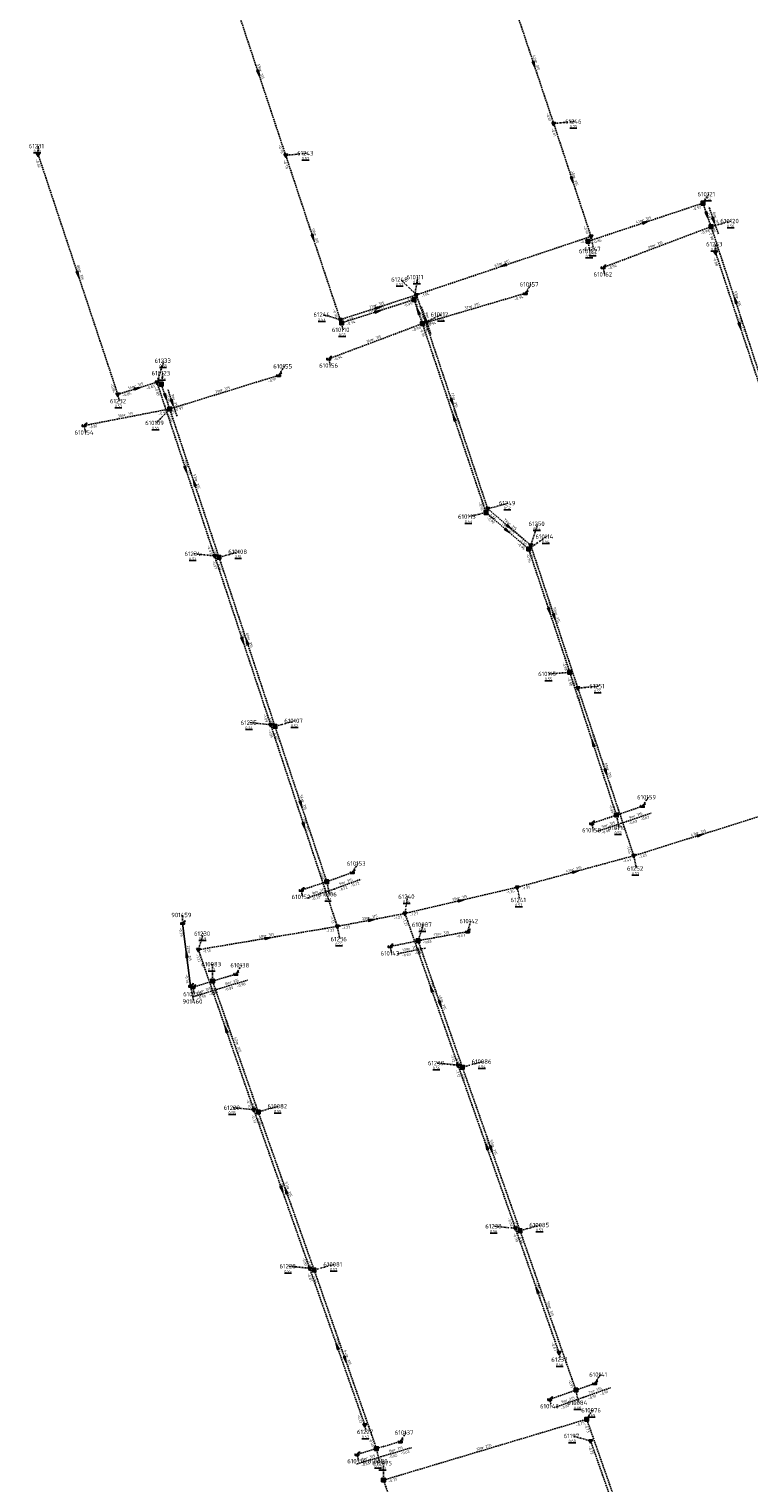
# Model space of a CAD drawing. Extents: x 188323 to 208361, y 565368 to 574910.
# Tile 23 of 256: x 198492 to 198737, y 567084 to 567579. Entities that reach past the tile are written whole.
import ezdxf

# ---------------------------------------------------------------- set-up
doc = ezdxf.new("R2010")
doc.units = 0
doc.linetypes.add('DASHDOT', pattern=[1, 0.5, -0.25, 0, -0.25])
doc.linetypes.add('DASHED', pattern=[0.75, 0.5, -0.25])
doc.layers.get('0').update_dxf_attribs({"linetype": 'CONTINUOUS'})
for name, color, linetype in [('RIO-AFM', 7, 'CONTINUOUS'), ('RIO-BOK', 7, 'CONTINUOUS'), ('RIO-DET', 7, 'CONTINUOUS'), ('RIO-KNP', 7, 'CONTINUOUS'), ('RIO-KNR', 7, 'CONTINUOUS'), ('RIO-LAG', 7, 'CONTINUOUS'), ('RIO-LAG_1B', 7, 'DASHED'), ('RIO-LAG_2B', 7, 'DASHED'), ('RIO-LEN', 7, 'CONTINUOUS'), ('RIO-MVD', 1, 'CONTINUOUS'), ('RIO-VRB', 6, 'DASHDOT'), ('RIO-VRH', 7, 'CONTINUOUS')]:
    doc.layers.add(name, color=color, linetype=linetype)
doc.styles.add('RIO-TXT', font='isocp.shx')

# ---------------------------------------------------------------- blocks, each defined once
blk = doc.blocks.new('L_VHR')
blk.add_lwpolyline([(-0.5, 0), (0.5, 0), (-0.5, 0.15), (-0.5, -0.15), (0.5, 0)])
blk = doc.blocks.new('K_IPR')
blk.add_lwpolyline([(-0.5, -0.5), (0.5, -0.5), (0.5, 0.5), (-0.5, 0.5)], close=True)
blk.add_solid([(-0.5, 0.5), (0.5, 0.5), (-0.5, -0.5), (0.5, -0.5)])
at = {"style": 'RIO-TXT', "flags": 1}
blk.add_attdef('KNOOPNAAM', (2, 2), '', height=1, dxfattribs=at)
blk = doc.blocks.new('K_UTB')
blk.add_lwpolyline([(0.5, 0.15), (0.5, -0.3), (-0.5, -0.3), (-0.5, 0.15), (-0.45, 0.15), (-0.45, -0.25), (0, -0.25), (0.45, -0.25), (0.45, 0.15)], close=True)
blk.add_lwpolyline([(0.85, 0.6), (0.55, 0.65), (0.614828, 0.459583), (0.850842, 0.598937)])
blk.add_arc((0.85, -0.25), 0.85, 90, 180)
at = {"style": 'RIO-TXT', "flags": 1}
blk.add_attdef('KNOOPNAAM', (2, 2), '', height=1, dxfattribs=at)
blk = doc.blocks.new('K_IPD')
blk.add_lwpolyline([(-0.496027, 0.307994), (0.503973, 0.307994), (0.003973, -0.558031)], close=True)
blk.add_solid([(-0.496027, 0.307994), (0.503973, 0.307994), (0.003973, -0.558031)])
at = {"style": 'RIO-TXT', "flags": 1}
blk.add_attdef('KNOOPNAAM', (2, 2), '', height=1, dxfattribs=at)
blk = doc.blocks.new('946_06______610080____610136_')
at = {"layer": 'RIO-LAG_1B'}
blk.add_line((0, 0), (-9.42, -2.78), dxfattribs=at)
at = {"layer": 'RIO-AFM', "style": 'RIO-TXT'}
blk.add_text('r 315', height=0.9, rotation=376.4205, dxfattribs=at).set_placement((-5.888, -1.2152))
at = {"layer": 'RIO-BOK', "style": 'RIO-TXT'}
for p in [(-7.6809, -3.726), (-3.537, -2.5018)]:
    blk.add_text('-0.63', height=0.9, rotation=376.4205, dxfattribs=at).set_placement(p)
at = {"layer": 'RIO-LEN', "style": 'RIO-TXT'}
blk.add_text('7m', height=0.9, rotation=376.4205, dxfattribs=at).set_placement((-7.4417, -1.6742))
blk = doc.blocks.new('947_06______610080____610137_')
at = {"layer": 'RIO-LAG_1B'}
blk.add_line((0, 0), (9.414, 2.796), dxfattribs=at)
at = {"layer": 'RIO-AFM', "style": 'RIO-TXT'}
blk.add_text('r 315', height=0.9, rotation=16.5413, dxfattribs=at).set_placement((3.5292, 1.5699))
at = {"layer": 'RIO-BOK', "style": 'RIO-TXT'}
for p in [(1.7405, -0.9435), (5.8816, 0.2866)]:
    blk.add_text('-0.63', height=0.9, rotation=16.5413, dxfattribs=at).set_placement(p)
at = {"layer": 'RIO-LEN', "style": 'RIO-TXT'}
blk.add_text('8m', height=0.9, rotation=16.5413, dxfattribs=at).set_placement((1.9762, 1.1086))
blk = doc.blocks.new('948_06______610083____610138_')
at = {"layer": 'RIO-LAG_1B'}
blk.add_line((0, 0), (9.409, 2.812), dxfattribs=at)
at = {"layer": 'RIO-AFM', "style": 'RIO-TXT'}
blk.add_text('r 315', height=0.9, rotation=16.6379, dxfattribs=at).set_placement((3.5265, 1.5758))
at = {"layer": 'RIO-BOK', "style": 'RIO-TXT'}
for p in [(1.7421, -0.9405), (5.8812, 0.2965)]:
    blk.add_text('-0.90', height=0.9, rotation=16.6379, dxfattribs=at).set_placement(p)
at = {"layer": 'RIO-LEN', "style": 'RIO-TXT'}
blk.add_text('8m', height=0.9, rotation=16.6379, dxfattribs=at).set_placement((1.9744, 1.1119))
blk = doc.blocks.new('949_06______610083____610139_')
at = {"layer": 'RIO-LAG_1B'}
blk.add_line((0, 0), (-9.38, -2.911), dxfattribs=at)
at = {"layer": 'RIO-AFM', "style": 'RIO-TXT'}
blk.add_text('r 315', height=0.9, rotation=377.2209, dxfattribs=at).set_placement((-5.8702, -1.297))
at = {"layer": 'RIO-BOK', "style": 'RIO-TXT'}
for p in [(-7.6279, -3.8327), (-3.5014, -2.5507)]:
    blk.add_text('-0.90', height=0.9, rotation=377.2209, dxfattribs=at).set_placement(p)
at = {"layer": 'RIO-LEN', "style": 'RIO-TXT'}
blk.add_text('7m', height=0.9, rotation=377.2209, dxfattribs=at).set_placement((-7.4173, -1.7777))
blk = doc.blocks.new('950_06______610084____610140_')
at = {"layer": 'RIO-LAG_1B'}
blk.add_line((0, 0), (-9.263, -3.264), dxfattribs=at)
at = {"layer": 'RIO-AFM', "style": 'RIO-TXT'}
blk.add_text('r 315', height=0.9, rotation=379.391, dxfattribs=at).set_placement((-5.8169, -1.5183))
at = {"layer": 'RIO-BOK', "style": 'RIO-TXT'}
for p in [(-7.4772, -4.1186), (-3.4023, -2.6813)]:
    blk.add_text('-0.91', height=0.9, rotation=379.391, dxfattribs=at).set_placement(p)
at = {"layer": 'RIO-LEN', "style": 'RIO-TXT'}
blk.add_text('9m', height=0.9, rotation=379.391, dxfattribs=at).set_placement((-7.3446, -2.0571))
blk = doc.blocks.new('951_06______610084____610141_')
at = {"layer": 'RIO-LAG_1B'}
blk.add_line((0, 0), (9.257, 3.279), dxfattribs=at)
at = {"layer": 'RIO-AFM', "style": 'RIO-TXT'}
blk.add_text('r 315', height=0.9, rotation=19.5038, dxfattribs=at).set_placement((3.4433, 1.7502))
at = {"layer": 'RIO-BOK', "style": 'RIO-TXT'}
for p in [(1.7869, -0.8523), (5.859, 0.5902)]:
    blk.add_text('-0.91', height=0.9, rotation=19.5038, dxfattribs=at).set_placement(p)
at = {"layer": 'RIO-LEN', "style": 'RIO-TXT'}
blk.add_text('7m', height=0.9, rotation=19.5038, dxfattribs=at).set_placement((1.9163, 1.2093))
blk = doc.blocks.new('952_06______610087____610143_')
at = {"layer": 'RIO-LAG_1B'}
blk.add_line((0, 0), (-9.618, -1.992), dxfattribs=at)
at = {"layer": 'RIO-AFM', "style": 'RIO-TXT'}
blk.add_text('r 315', height=0.9, rotation=371.6783, dxfattribs=at).set_placement((-5.7039, -0.6697))
at = {"layer": 'RIO-BOK', "style": 'RIO-TXT'}
for p in [(-7.9631, -3.0786), (-3.7311, -2.201)]:
    blk.add_text('-0.63', height=0.9, rotation=371.6783, dxfattribs=at).set_placement(p)
at = {"layer": 'RIO-LEN', "style": 'RIO-TXT'}
blk.add_text('10m', height=0.9, rotation=371.6783, dxfattribs=at).set_placement((-7.8189, -1.1083))
blk = doc.blocks.new('963_06______610106____610152_')
at = {"layer": 'RIO-LAG_1B'}
blk.add_line((0, 0), (-9.318, -3.106), dxfattribs=at)
at = {"layer": 'RIO-AFM', "style": 'RIO-TXT'}
blk.add_text('r 315', height=0.9, rotation=378.4133, dxfattribs=at).set_placement((-5.8421, -1.4192))
at = {"layer": 'RIO-BOK', "style": 'RIO-TXT'}
for p in [(-7.5471, -3.991), (-3.4473, -2.6231)]:
    blk.add_text('-0.72', height=0.9, rotation=378.4133, dxfattribs=at).set_placement(p)
at = {"layer": 'RIO-LEN', "style": 'RIO-TXT'}
blk.add_text('9m', height=0.9, rotation=378.4133, dxfattribs=at).set_placement((-7.3788, -1.9319))
blk = doc.blocks.new('964_06______610106____610153_')
at = {"layer": 'RIO-LAG_1B'}
blk.add_line((0, 0), (9.24, 3.325), dxfattribs=at)
at = {"layer": 'RIO-AFM', "style": 'RIO-TXT'}
blk.add_text('r 315', height=0.9, rotation=19.7899, dxfattribs=at).set_placement((3.4345, 1.7673))
at = {"layer": 'RIO-BOK', "style": 'RIO-TXT'}
for p in [(1.7911, -0.8433), (5.856, 0.6194)]:
    blk.add_text('-0.72', height=0.9, rotation=19.7899, dxfattribs=at).set_placement(p)
at = {"layer": 'RIO-LEN', "style": 'RIO-TXT'}
blk.add_text('9m', height=0.9, rotation=19.7899, dxfattribs=at).set_placement((1.9102, 1.2188))
blk = doc.blocks.new('965_06______610109____610123_')
at = {"layer": 'RIO-LAG_1B'}
blk.add_line((0, 0), (-3.165, 9.297), dxfattribs=at)
at = {"layer": 'RIO-VRH', "xscale": 2, "yscale": 2, "zscale": 2, "rotation": 288.7864}
blk.add_blockref('L_VHR', (-1.5825, 4.6485), dxfattribs=at)
at = {"layer": 'RIO-AFM', "style": 'RIO-TXT'}
blk.add_text('r 315', height=0.9, rotation=288.7864, dxfattribs=at).set_placement((-1.4564, 5.8329))
at = {"layer": 'RIO-BOK', "style": 'RIO-TXT'}
for s, p in [('-0.96', (-4.0387, 7.5205)), ('-1.07', (-2.6454, 3.4313))]:
    blk.add_text(s, height=0.9, rotation=288.7864, dxfattribs=at).set_placement(p)
at = {"layer": 'RIO-LEN', "style": 'RIO-TXT'}
blk.add_text('9m', height=0.9, rotation=288.7864, dxfattribs=at).set_placement((-1.9789, 7.3663))
blk = doc.blocks.new('966_06______610111____610112_')
at = {"layer": 'RIO-LAG_1B'}
blk.add_line((0, 0), (3.2, -9.286), dxfattribs=at)
at = {"layer": 'RIO-VRH', "xscale": 2, "yscale": 2, "zscale": 2, "rotation": 468.9874}
blk.add_blockref('L_VHR', (1.6, -4.643), dxfattribs=at)
at = {"layer": 'RIO-AFM', "style": 'RIO-TXT'}
blk.add_text('r 315', height=0.9, rotation=288.9874, dxfattribs=at).set_placement((1.7209, -3.4586))
at = {"layer": 'RIO-BOK', "style": 'RIO-TXT'}
for s, p in [('-0.95', (-0.8675, -1.7796)), ('-0.94', (0.5405, -5.8647))]:
    blk.add_text(s, height=0.9, rotation=288.9874, dxfattribs=at).set_placement(p)
at = {"layer": 'RIO-LEN', "style": 'RIO-TXT'}
blk.add_text('9m', height=0.9, rotation=288.9874, dxfattribs=at).set_placement((1.193, -1.927))
blk = doc.blocks.new('967_06______610116____610158_')
at = {"layer": 'RIO-LAG_1B'}
blk.add_line((0, 0), (-9.315, -3.112), dxfattribs=at)
at = {"layer": 'RIO-AFM', "style": 'RIO-TXT'}
blk.add_text('r 315', height=0.9, rotation=378.4535, dxfattribs=at).set_placement((-5.8408, -1.4229))
at = {"layer": 'RIO-BOK', "style": 'RIO-TXT'}
for p in [(-7.5435, -3.9958), (-3.4456, -2.6253)]:
    blk.add_text('-0.96', height=0.9, rotation=378.4535, dxfattribs=at).set_placement(p)
at = {"layer": 'RIO-LEN', "style": 'RIO-TXT'}
blk.add_text('9m', height=0.9, rotation=378.4535, dxfattribs=at).set_placement((-7.3771, -1.9367))
blk = doc.blocks.new('968_06______610116____610159_')
at = {"layer": 'RIO-LAG_1B'}
blk.add_line((0, 0), (9.29, 3.184), dxfattribs=at)
at = {"layer": 'RIO-AFM', "style": 'RIO-TXT'}
blk.add_text('r 315', height=0.9, rotation=18.9161, dxfattribs=at).set_placement((3.4611, 1.7148))
at = {"layer": 'RIO-BOK', "style": 'RIO-TXT'}
for p in [(1.7781, -0.8705), (5.8647, 0.5301)]:
    blk.add_text('-0.63', height=0.9, rotation=18.9161, dxfattribs=at).set_placement(p)
at = {"layer": 'RIO-LEN', "style": 'RIO-TXT'}
blk.add_text('9m', height=0.9, rotation=18.9161, dxfattribs=at).set_placement((1.9286, 1.1895))
blk = doc.blocks.new('969_06______610120____610121_')
at = {"layer": 'RIO-LAG_1B'}
blk.add_line((0, 0), (-3.241, 9.271), dxfattribs=at)
at = {"layer": 'RIO-VRH', "xscale": 2, "yscale": 2, "zscale": 2, "rotation": 289.2526}
blk.add_blockref('L_VHR', (-1.6205, 4.6355), dxfattribs=at)
at = {"layer": 'RIO-AFM', "style": 'RIO-TXT'}
blk.add_text('r 315', height=0.9, rotation=289.2526, dxfattribs=at).set_placement((-1.5041, 5.8204))
at = {"layer": 'RIO-BOK', "style": 'RIO-TXT'}
for s, p in [('-0.92', (-4.1002, 7.4874)), ('-0.98', (-2.6734, 3.4088))]:
    blk.add_text(s, height=0.9, rotation=289.2526, dxfattribs=at).set_placement(p)
at = {"layer": 'RIO-LEN', "style": 'RIO-TXT'}
blk.add_text('8m', height=0.9, rotation=289.2526, dxfattribs=at).set_placement((-2.0391, 7.3495))

msp = doc.modelspace()

# ---------------------------------------------------------------- linework, layer by layer
at = {"layer": 'RIO-LAG'}
msp.add_line((198543.984, 567274.88), (198546.752, 567253.504), dxfattribs=at)
at = {"layer": 'RIO-LAG_1B'}
for p, q in [((198682.128, 567507.072), (198721.28, 567520.064)), ((198724.08, 567512.064), (198721.28, 567520.064)), ((198687.296, 567498.176), (198724.08, 567512.064)), ((198740.544, 567461.888), (198724.08, 567512.064)), ((198598.176, 567479.296), (198622.896, 567487.232)), ((198622.896, 567487.232), (198625.712, 567479.04)), ((198660.736, 567489.344), (198625.712, 567479.04)), ((198593.824, 567467.072), (198625.712, 567479.04)), ((198625.712, 567479.04), (198647.376, 567414.72)), ((198539.616, 567449.984), (198536.736, 567458.432)), ((198539.616, 567449.984), (198576.736, 567461.44)), ((198539.616, 567449.984), (198510.48, 567444.352)), ((198556.416, 567399.488), (198539.616, 567449.984)), ((198647.376, 567414.72), (198661.904, 567402.304)), ((198575.504, 567341.888), (198556.416, 567399.488)), ((198661.904, 567402.304), (198675.936, 567360.32)), ((198675.936, 567360.32), (198691.824, 567311.68)), ((198593.136, 567289.024), (198575.504, 567341.888)), ((198691.824, 567311.68), (198700.704, 567314.752)), ((198691.824, 567311.68), (198683.408, 567308.864)), ((198593.136, 567289.024), (198584.448, 567286.144)), ((198593.136, 567289.024), (198601.792, 567292.16)), ((198624.256, 567268.928), (198641.088, 567272)), ((198624.256, 567268.928), (198614.72, 567266.944)), ((198639.328, 567225.856), (198624.256, 567268.928)), ((198554.208, 567255.168), (198547.504, 567253.056)), ((198554.208, 567255.168), (198562.144, 567257.536)), ((198569.776, 567210.624), (198554.208, 567255.168)), ((198639.328, 567225.856), (198658.976, 567170.176)), ((198569.776, 567210.624), (198588.832, 567156.8)), ((198658.976, 567170.176), (198678.016, 567115.904)), ((198588.832, 567156.8), (198610.064, 567096)), ((198678.016, 567115.904), (198669.088, 567112.768)), ((198678.016, 567115.904), (198684.384, 567118.144)), ((198612.464, 567085.248), (198681.696, 567105.984)), ((198681.696, 567105.984), (198706.624, 567035.008)), ((198610.064, 567096), (198603.424, 567094.016)), ((198610.064, 567096), (198618.144, 567098.368)), ((198635.712, 567019.904), (198612.464, 567085.248))]:
    msp.add_line(p, q, dxfattribs=at)
at = {"layer": 'RIO-LAG_2B'}
for p, q in [((198560.592, 567592.256), (198579.136, 567536.384)), ((198657.024, 567587.392), (198670.432, 567547.2)), ((198670.432, 567547.2), (198683.168, 567508.736)), ((198494.784, 567536.704), (198521.936, 567454.976)), ((198579.136, 567536.384), (198597.744, 567480.384)), ((198683.168, 567508.736), (198623.696, 567488.832)), ((198725.568, 567503.36), (198742.176, 567453.248)), ((198597.744, 567480.384), (198623.696, 567488.832)), ((198623.696, 567488.832), (198647.968, 567416)), ((198521.936, 567454.976), (198535.264, 567459.072)), ((198535.264, 567459.072), (198554.912, 567400)), ((198647.968, 567416), (198662.624, 567403.584)), ((198662.624, 567403.584), (198678.688, 567354.944)), ((198554.912, 567400), (198574.016, 567342.464)), ((198678.688, 567354.944), (198697.728, 567297.856)), ((198574.016, 567342.464), (198596.736, 567273.792)), ((198697.728, 567297.856), (198742.992, 567312)), ((198658.016, 567287.104), (198697.728, 567297.856)), ((198619.776, 567278.208), (198658.016, 567287.104)), ((198596.736, 567273.792), (198619.776, 567278.208)), ((198637.84, 567226.56), (198619.776, 567278.208)), ((198549.376, 567265.856), (198596.736, 567273.792)), ((198568.272, 567211.392), (198549.376, 567265.856)), ((198657.392, 567171.008), (198637.84, 567226.56)), ((198587.296, 567157.376), (198568.272, 567211.392)), ((198672.272, 567128.64), (198657.392, 567171.008)), ((198606.096, 567104), (198587.296, 567157.376)), ((198683.04, 567098.56), (198705.824, 567033.6))]:
    msp.add_line(p, q, dxfattribs=at)
at = {"layer": 'RIO-VRB'}
for p, q in [((198670.43, 567547.18), (198677.505, 567547.88)), ((198494.78, 567536.72), (198494.7797, 567539.495)), ((198579.13, 567536.36), (198586.205, 567537.06)), ((198721.28, 567520.08), (198723.2564, 567523.1358)), ((198724.08, 567512.06), (198731.0475, 567513.9887)), ((198682.13, 567507.06), (198682.8371, 567503.7468)), ((198683.17, 567508.75), (198684.0506, 567504.452)), ((198725.56, 567503.33), (198725.5597, 567506.105)), ((198687.3, 567498.16), (198687.8335, 567495.8316)), ((198623.69, 567488.83), (198618.2691, 567494.0764)), ((198622.9, 567487.23), (198624.1276, 567494.8977)), ((198660.73, 567489.37), (198662.7064, 567492.4258)), ((198597.75, 567480.39), (198591.767, 567482.1431)), ((198625.71, 567479.06), (198632.3582, 567482.18)), ((198598.18, 567479.28), (198598.7135, 567476.9516)), ((198535.26, 567459.07), (198537.679, 567466.4186)), ((198536.74, 567458.44), (198537.2735, 567462.1684)), ((198576.74, 567461.46), (198578.7164, 567464.5158)), ((198593.83, 567467.1), (198594.3635, 567464.7716)), ((198521.94, 567455), (198522.4735, 567452.6716)), ((198539.62, 567449.97), (198535.0745, 567445.2484)), ((198510.48, 567444.34), (198511.0135, 567442.0116)), ((198647.97, 567416), (198654.9375, 567417.9287)), ((198647.38, 567414.73), (198641.6721, 567413.3502)), ((198662.62, 567403.56), (198665.039, 567410.9086)), ((198661.91, 567402.31), (198668.0369, 567406.5478)), ((198554.91, 567399.97), (198547.835, 567400.6678)), ((198556.42, 567399.46), (198563.3875, 567401.3887)), ((198675.94, 567360.29), (198668.9729, 567359.7591)), ((198678.69, 567354.92), (198685.765, 567355.62)), ((198575.51, 567341.89), (198582.4775, 567343.8187)), ((198574.01, 567342.48), (198566.935, 567343.1778)), ((198700.7, 567314.73), (198702.6764, 567317.7858)), ((198683.41, 567308.88), (198683.9435, 567306.5516)), ((198691.83, 567311.69), (198692.7106, 567307.392)), ((198601.8, 567292.17), (198603.7764, 567295.2258)), ((198697.73, 567297.83), (198698.6106, 567293.532)), ((198593.13, 567289.05), (198594.0106, 567284.752)), ((198584.45, 567286.16), (198584.9835, 567283.8316)), ((198658.02, 567287.09), (198658.9006, 567282.792)), ((198619.78, 567278.24), (198620.6606, 567283.938)), ((198543.99, 567274.91), (198543.9897, 567277.685)), ((198624.25, 567268.93), (198625.9852, 567274.3992)), ((198641.09, 567272.03), (198642.1414, 567275.6197)), ((198549.37, 567265.86), (198551.1052, 567271.3292)), ((198596.73, 567273.77), (198597.6106, 567269.472)), ((198614.72, 567266.96), (198615.2535, 567264.6316)), ((198554.21, 567255.15), (198554.2092, 567260.925)), ((198562.14, 567257.52), (198564.1164, 567260.5758)), ((198546.75, 567253.51), (198547.8041, 567248.2271)), ((198547.5, 567253.07), (198548.0335, 567250.7416)), ((198637.84, 567226.56), (198630.765, 567227.2578)), ((198639.33, 567225.84), (198646.2975, 567227.7687)), ((198568.27, 567211.37), (198561.195, 567212.0678)), ((198569.78, 567210.63), (198576.7475, 567212.5587)), ((198657.39, 567171), (198650.315, 567171.6978)), ((198658.98, 567170.19), (198665.9475, 567172.1187)), ((198587.3, 567157.4), (198580.225, 567158.0978)), ((198588.83, 567156.8), (198595.7975, 567158.7287)), ((198672.27, 567128.63), (198672.8035, 567126.3016)), ((198684.39, 567118.14), (198686.3664, 567121.1958)), ((198678.01, 567115.88), (198678.8906, 567111.582)), ((198669.09, 567112.74), (198669.6235, 567110.4116)), ((198681.69, 567105.98), (198683.6664, 567109.0358)), ((198606.09, 567104), (198606.6235, 567101.6716)), ((198618.15, 567098.4), (198620.1264, 567101.4558)), ((198610.07, 567096), (198610.9506, 567091.702)), ((198683.04, 567098.53), (198677.057, 567100.2831)), ((198603.42, 567094.04), (198603.9535, 567091.7116)), ((198612.46, 567085.25), (198612.4592, 567091.025))]:
    msp.add_line(p, q, dxfattribs=at)

# ---------------------------------------------------------------- block references
at = {"layer": 'RIO-DET'}
for name, p in [('969_06______610120____610121_', (198726.576, 567509.568)), ('966_06______610111____610112_', (198625.408, 567484.736)), ('965_06______610109____610123_', (198542.112, 567447.488)), ('967_06______610116____610158_', (198694.336, 567309.184)), ('968_06______610116____610159_', (198694.336, 567309.184)), ('964_06______610106____610153_', (198595.632, 567286.528)), ('963_06______610106____610152_', (198595.632, 567286.528)), ('952_06______610087____610143_', (198626.752, 567266.432)), ('948_06______610083____610138_', (198556.704, 567252.672)), ('949_06______610083____610139_', (198556.704, 567252.672)), ('951_06______610084____610141_', (198680.512, 567113.408)), ('950_06______610084____610140_', (198680.512, 567113.408)), ('947_06______610080____610137_', (198612.576, 567093.504)), ('946_06______610080____610136_', (198612.576, 567093.504))]:
    msp.add_blockref(name, p, dxfattribs=at)
at = {"layer": 'RIO-KNP', "xscale": 1.25, "yscale": 1.25, "zscale": 1.25}
for name, p in [('K_IPD', (198670.432, 567547.2)), ('K_IPD', (198494.784, 567536.704)), ('K_IPD', (198579.136, 567536.384)), ('K_IPR', (198721.28, 567520.064)), ('K_IPR', (198724.08, 567512.064)), ('K_IPR', (198682.128, 567507.072)), ('K_IPD', (198683.168, 567508.736)), ('K_IPD', (198725.568, 567503.36)), ('K_UTB', (198687.296, 567498.176)), ('K_IPR', (198622.896, 567487.232)), ('K_IPD', (198623.696, 567488.832)), ('K_UTB', (198660.736, 567489.344)), ('K_IPD', (198597.744, 567480.384)), ('K_IPR', (198598.176, 567479.296)), ('K_IPR', (198625.712, 567479.04)), ('K_UTB', (198593.824, 567467.072)), ('K_UTB', (198576.736, 567461.44)), ('K_IPD', (198535.264, 567459.072)), ('K_IPR', (198536.736, 567458.432)), ('K_IPD', (198521.936, 567454.976)), ('K_IPR', (198539.616, 567449.984)), ('K_UTB', (198510.48, 567444.352)), ('K_IPR', (198647.376, 567414.72)), ('K_IPD', (198647.968, 567416)), ('K_IPR', (198661.904, 567402.304)), ('K_IPD', (198662.624, 567403.584)), ('K_IPD', (198554.912, 567400)), ('K_IPR', (198556.416, 567399.488)), ('K_IPR', (198675.936, 567360.32)), ('K_IPD', (198678.688, 567354.944)), ('K_IPD', (198574.016, 567342.464)), ('K_IPR', (198575.504, 567341.888)), ('K_UTB', (198700.704, 567314.752)), ('K_UTB', (198683.408, 567308.864)), ('K_IPR', (198691.824, 567311.68)), ('K_IPD', (198697.728, 567297.856)), ('K_IPR', (198593.136, 567289.024)), ('K_UTB', (198601.792, 567292.16)), ('K_UTB', (198584.448, 567286.144)), ('K_IPD', (198658.016, 567287.104)), ('K_UTB', (198543.984, 567274.88)), ('K_IPD', (198596.736, 567273.792)), ('K_IPD', (198619.776, 567278.208)), ('K_IPR', (198624.256, 567268.928)), ('K_UTB', (198641.088, 567272)), ('K_IPD', (198549.376, 567265.856)), ('K_UTB', (198614.72, 567266.944)), ('K_UTB', (198546.752, 567253.504)), ('K_IPR', (198554.208, 567255.168)), ('K_UTB', (198562.144, 567257.536)), ('K_UTB', (198547.504, 567253.056)), ('K_IPD', (198637.84, 567226.56)), ('K_IPR', (198639.328, 567225.856)), ('K_IPD', (198568.272, 567211.392)), ('K_IPR', (198569.776, 567210.624)), ('K_IPD', (198657.392, 567171.008)), ('K_IPR', (198658.976, 567170.176)), ('K_IPD', (198587.296, 567157.376)), ('K_IPR', (198588.832, 567156.8)), ('K_IPD', (198672.272, 567128.64)), ('K_IPR', (198678.016, 567115.904)), ('K_UTB', (198684.384, 567118.144)), ('K_UTB', (198669.088, 567112.768)), ('K_IPR', (198681.696, 567105.984)), ('K_IPD', (198606.096, 567104)), ('K_IPR', (198610.064, 567096)), ('K_UTB', (198618.144, 567098.368)), ('K_IPD', (198683.04, 567098.56)), ('K_UTB', (198603.424, 567094.016)), ('K_IPR', (198612.464, 567085.248))]:
    msp.add_blockref(name, p, dxfattribs=at)
at = {"layer": 'RIO-VRH', "xscale": 2, "yscale": 2, "zscale": 2}
for p, rotation in [((198663.73, 567567.285), 288.4379), ((198569.86, 567564.315), 288.353), ((198676.8, 567527.965), 288.3482), ((198722.68, 567516.07), 289.2526), ((198701.705, 567513.57), 18.3936), ((198588.44, 567508.375), 288.4084), ((198508.36, 567495.86), 288.3917), ((198653.43, 567498.79), 198.514), ((198732.31, 567486.975), 108.1711), ((198610.54, 567483.255), 17.8261), ((198610.72, 567484.61), 18.0213), ((198624.305, 567483.145), 468.9874), ((198733.87, 567478.275), 288.3564), ((198528.6, 567457.035), 16.9891), ((198538.18, 567454.205), 288.7864), ((198635.83, 567452.415), 288.4445), ((198636.545, 567446.895), 468.6237), ((198545.085, 567429.52), 288.3985), ((198548.02, 567424.715), 108.4047), ((198654.645, 567408.52), 319.4808), ((198655.295, 567409.78), 319.6679), ((198668.925, 567381.3), 288.4708), ((198670.655, 567379.24), 288.2901), ((198564.46, 567371.225), 288.3853), ((198565.965, 567370.675), 108.3526), ((198683.885, 567335.99), 468.1127), ((198688.21, 567326.375), 288.4512), ((198584.32, 567315.47), 288.4487), ((198585.37, 567308.125), 288.3045), ((198720.36, 567304.9), 17.3479), ((198677.875, 567292.46), 15.1327), ((198638.9, 567282.665), 13.0294), ((198608.255, 567276.005), 10.9738), ((198573.05, 567269.815), 9.481), ((198545.37, 567264.21), 457.3573), ((198628.81, 567252.4), 109.2695), ((198631.79, 567247.385), 289.2954), ((198558.82, 567238.615), 109.1364), ((198647.615, 567198.78), 109.3927), ((198649.155, 567198.015), 289.4552), ((198577.785, 567184.385), 289.4299), ((198579.305, 567183.715), 469.4956), ((198664.83, 567149.815), 109.358), ((198596.695, 567130.7), 109.3927), ((198599.45, 567126.4), 289.2636)]:
    msp.add_blockref('L_VHR', p, dxfattribs=dict(at, rotation=rotation))

# ---------------------------------------------------------------- texts
at = {"layer": 'RIO-AFM', "style": 'RIO-TXT'}
for s, rotation, p in [('r 315', 288.4379, (198663.9604, 567568.2158)), ('r 315', 288.353, (198570.0967, 567565.2475)), ('r 315', 288.3482, (198677.0312, 567528.8956)), ('r 315', 18.3936, (198700.7786, 567513.7888)), ('r 315', 288.4084, (198588.6758, 567509.3079)), ('r 315', 20.7006, (198704.7552, 567505.2912)), ('r 315', 288.3917, (198508.6043, 567496.7951)), ('r 315', 378.514, (198652.4968, 567499.0252)), ('r 315', 288.1711, (198732.5479, 567487.9059)), ('r 315', 17.8261, (198609.6155, 567483.4829)), ('r 315', 18.0213, (198609.7949, 567484.8348)), ('r 315', 376.403, (198642.2984, 567484.4764)), ('r 315', 288.3564, (198734.1049, 567479.2067)), ('r 315', 20.5618, (198608.8358, 567473.2635)), ('r 315', 16.9891, (198527.6789, 567457.2764)), ('r 315', 17.1975, (198557.2582, 567455.9531)), ('r 315', 288.4445, (198636.0706, 567453.3496)), ('r 315', 370.934, (198524.1575, 567447.5009)), ('r 315', 288.6237, (198636.78, 567447.8295)), ('r 315', 288.3985, (198545.3221, 567430.4527)), ('r 315', 288.4047, (198548.2541, 567425.6471)), ('r 315', 319.4808, (198654.3573, 567409.431)), ('r 315', 319.6679, (198655.0046, 567410.6899)), ('r 315', 288.4708, (198669.1554, 567382.2313)), ('r 315', 288.2901, (198670.8904, 567380.1716)), ('r 315', 288.3853, (198564.6966, 567372.1578)), ('r 315', 288.3526, (198566.2022, 567371.6076)), ('r 315', 288.1127, (198684.1233, 567336.9207)), ('r 315', 288.4512, (198688.4455, 567327.3078)), ('r 315', 288.4487, (198584.5542, 567316.4024)), ('r 315', 288.3045, (198585.6115, 567309.0587)), ('r 315', 17.3479, (198719.4376, 567305.1357)), ('r 315', 15.1327, (198676.9623, 567292.7311)), ('r 315', 13.0294, (198637.9978, 567282.9694)), ('r 315', 10.9738, (198607.3645, 567276.3416)), ('r 315', 9.481, (198572.1688, 567270.1747)), ('r 315', 10.4295, (198631.7825, 567270.825)), ('r 315', 277.3573, (198545.7685, 567265.0785)), ('r 315', 289.2695, (198629.0305, 567253.3357)), ('r 315', 289.2954, (198632.0074, 567248.3198)), ('r 315', 289.1364, (198559.0435, 567239.5505)), ('r 315', 289.2834, (198562.2131, 567233.8247)), ('r 315', 289.3927, (198647.8348, 567199.7164)), ('r 315', 289.4552, (198649.3738, 567198.9517)), ('r 315', 289.4299, (198578.0036, 567185.3216)), ('r 315', 289.4956, (198579.5226, 567184.6517)), ('r 315', 289.358, (198665.0461, 567150.7501)), ('r 315', 289.3174, (198668.7156, 567143.9711)), ('r 315', 289.3927, (198596.9141, 567131.6362)), ('r 315', 289.2636, (198599.6736, 567127.3365)), ('r 250', 16.6679, (198646.1557, 567095.8617))]:
    msp.add_text(s, height=0.9, rotation=rotation, dxfattribs=at).set_placement(p)
at = {"layer": 'RIO-BOK', "style": 'RIO-TXT'}
for s, rotation, p in [('-0.81', 288.4379, (198667.8288, 567550.6341)), ('-0.81', 288.3482, (198669.5427, 567545.4102)), ('-0.78', 288.353, (198576.5436, 567539.8221)), ('-0.62', 288.3917, (198493.8941, 567534.9496)), ('-0.78', 288.4084, (198578.2446, 567534.5893)), ('-0.92', 18.3936, (198717.8309, 567517.4575)), ('-0.91', 288.3482, (198680.5729, 567512.2085)), ('-0.91', 378.514, (198679.7156, 567506.1559)), ('-0.86', 18.3936, (198683.9001, 567506.1733)), ('-0.98', 20.7006, (198720.7386, 567509.3006)), ('-0.98', 288.1711, (198723.1872, 567510.293)), ('-0.98', 20.7006, (198689.1043, 567497.3453)), ('-0.88', 288.3564, (198724.673, 567501.5601)), ('-1.04', 18.0213, (198620.2236, 567486.2299)), ('-1.04', 288.4445, (198622.8057, 567487.0587)), ('-1.04', 378.514, (198625.4625, 567487.9481)), ('-0.94', 376.403, (198657.187, 567486.8889)), ('-0.95', 288.4084, (198595.1603, 567483.8497)), ('-0.95', 17.8261, (198619.4244, 567484.6416)), ('-0.95', 18.0213, (198599.5143, 567479.4918)), ('-0.94', 17.8261, (198599.9412, 567478.3758)), ('-0.94', 20.5618, (198622.3622, 567476.3088)), ('-0.94', 288.6237, (198624.8312, 567477.286)), ('-0.94', 376.403, (198627.4488, 567478.1134)), ('-0.94', 20.5618, (198595.6323, 567466.2809)), ('-0.84', 288.3917, (198519.3678, 567458.4651)), ('-0.85', 16.9891, (198531.747, 567456.5327)), ('-0.85', 288.3985, (198534.3743, 567457.2994)), ('-0.97', 17.1975, (198573.2365, 567458.91)), ('-0.84', 16.9891, (198523.6878, 567454.0701)), ('-0.97', 370.934, (198535.8567, 567447.8335)), ('-0.97', 288.4047, (198538.7345, 567448.1994)), ('-0.97', 17.1975, (198541.3712, 567449.0465)), ('-0.97', 370.934, (198512.1206, 567443.232)), ('-0.92', 288.6237, (198644.7827, 567418.1816)), ('-1.19', 288.4445, (198645.3889, 567419.4613)), ('-0.92', 319.4808, (198647.5356, 567412.7564)), ('-1.19', 319.6679, (198648.1321, 567414.0269)), ('-0.97', 288.3985, (198552.3231, 567403.43)), ('-0.96', 288.4047, (198553.8271, 567402.9184)), ('-0.96', 319.4808, (198657.8898, 567403.9172)), ('-1.20', 319.6679, (198658.5951, 567405.1536)), ('-0.97', 288.3853, (198554.0239, 567398.1997)), ('-0.96', 288.4708, (198661.0265, 567400.5383)), ('-1.20', 288.2901, (198661.7309, 567401.7911)), ('-0.96', 288.3526, (198555.5328, 567397.6902)), ('-0.98', 288.4708, (198673.3379, 567363.7434)), ('-0.98', 288.1127, (198675.0454, 567358.5239)), ('-1.29', 288.2901, (198676.1028, 567358.3835)), ('-1.29', 288.4512, (198677.8059, 567353.1486)), ('-1.09', 288.3853, (198571.4227, 567345.9409)), ('-0.93', 288.3526, (198572.9248, 567345.3522)), ('-1.09', 288.3045, (198573.1214, 567340.7109)), ('-0.93', 288.4487, (198574.6258, 567340.1187)), ('-0.96', 288.1127, (198689.2535, 567315.1612)), ('-1.45', 288.4512, (198695.1386, 567301.2874)), ('-1.45', 15.1327, (198694.1368, 567295.4079)), ('-1.45', 17.3479, (198699.4836, 567296.9111)), ('-0.96', 288.4487, (198590.536, 567292.5066)), ('-1.35', 13.0294, (198654.3403, 567284.8014)), ('-1.35', 15.1327, (198659.7367, 567286.104)), ('-1.13', 288.3045, (198594.1546, 567277.237)), ('-1.23', 10.9738, (198598.3707, 567272.6621)), ('-1.27', 10.9738, (198616.0209, 567276.0849)), ('-1.27', 289.2695, (198618.9213, 567276.4562)), ('-1.27', 13.0294, (198621.4594, 567277.1917)), ('-0.79', 277.3573, (198542.7815, 567273.3419)), ('-1.23', 9.481, (198592.9164, 567271.7137)), ('-0.63', 10.4295, (198625.8801, 567267.8066)), ('-0.63', 10.4295, (198637.3101, 567269.9106)), ('-1.13', 289.1364, (198548.5071, 567264.0782)), ('-1.13', 9.481, (198550.9813, 567264.7097)), ('-0.88', 289.2954, (198623.3921, 567267.1458)), ('-0.76', 277.3573, (198544.8481, 567257.3982)), ('-0.90', 289.2834, (198553.3517, 567253.366)), ('-1.12', 289.2695, (198635.1961, 567229.9793)), ('-0.89', 289.2954, (198636.6792, 567229.256)), ('-1.12', 289.3927, (198636.9851, 567224.7743)), ('-0.89', 289.4552, (198638.4771, 567224.0534)), ('-0.72', 289.1364, (198565.6358, 567214.796)), ('-0.90', 289.2834, (198567.1309, 567214.0465)), ('-0.72', 289.4299, (198567.4163, 567209.5838)), ('-0.90', 289.4956, (198568.9283, 567208.8428)), ('-0.98', 289.3927, (198654.7414, 567174.414)), ('-0.91', 289.4552, (198656.3277, 567173.6012)), ('-0.98', 289.358, (198656.534, 567169.2149)), ('-0.91', 289.3174, (198658.1228, 567168.4055)), ('-0.87', 289.4299, (198584.648, 567160.8124)), ('-0.89', 289.4956, (198586.1741, 567160.209)), ('-0.87', 289.3927, (198586.4451, 567155.6143)), ('-0.89', 289.2636, (198587.9711, 567155.0163)), ('-0.87', 289.358, (198669.6149, 567132.0433)), ('-0.91', 289.3174, (198675.365, 567119.2975)), ('-0.72', 289.3927, (198603.44, 567107.4137)), ('-0.73', 16.6679, (198678.1636, 567103.4627)), ('-0.73', 289.3644, (198680.8342, 567104.1948)), ('-0.90', 289.2636, (198607.4324, 567099.4211)), ('-0.72', 289.3506, (198682.1838, 567096.745)), ('-0.73', 16.6679, (198614.2025, 567084.3104))]:
    msp.add_text(s, height=0.9, rotation=rotation, dxfattribs=at).set_placement(p)
at = {"layer": 'RIO-KNR', "style": 'RIO-TXT'}
for s, p in [('61246', (198674.3175, 567547.13)), ('61231', (198491.5922, 567538.745)), ('61243', (198583.0175, 567536.31)), ('610121', (198719.4314, 567522.3858)), ('610120', (198727.2225, 567513.2387)), ('61253', (198722.3722, 567505.355)), ('610122', (198679.0121, 567502.9968)), ('61247', (198680.8631, 567503.702)), ('61248', (198615.0816, 567493.3264)), ('610111', (198620.3026, 567494.1477)), ('610157', (198658.8814, 567491.6758)), ('610162', (198684.0085, 567495.0816)), ('61244', (198588.5795, 567481.3931)), ('610112', (198628.5332, 567481.43)), ('610110', (198594.8885, 567476.2016)), ('61233', (198534.4915, 567465.6686)), ('610123', (198533.4485, 567461.4184)), ('610155', (198574.8914, 567463.7658)), ('610156', (198590.5385, 567464.0216)), ('61232', (198519.286, 567451.9216)), ('610154', (198507.1885, 567441.2616)), ('610109', (198531.2495, 567444.4984)), ('61249', (198651.75, 567417.1787)), ('610113', (198637.8471, 567412.6002)), ('61250', (198661.8515, 567410.1586)), ('610114', (198664.2119, 567405.7978)), ('61234', (198544.6475, 567399.9178)), ('610108', (198559.5625, 567400.6387)), ('610115', (198665.1479, 567359.0091)), ('61251', (198682.5775, 567354.87)), ('61235', (198563.7475, 567342.4278)), ('610107', (198578.6525, 567343.0687)), ('610159', (198698.8514, 567317.0358)), ('610158', (198680.1185, 567305.8016)), ('610116', (198688.8856, 567306.642)), ('610153', (198599.9514, 567294.4758)), ('61252', (198695.4231, 567292.782)), ('610152', (198581.1585, 567283.0816)), ('610106', (198590.1856, 567284.002)), ('61240', (198617.4731, 567283.188)), ('61241', (198655.7131, 567282.042)), ('901459', (198540.1647, 567276.935)), ('610087', (198622.1602, 567273.6492)), ('610142', (198638.3164, 567274.8697)), ('61230', (198547.9177, 567270.5792)), ('61236', (198594.4231, 567268.722)), ('610143', (198611.4285, 567263.8816)), ('610083', (198550.3842, 567260.175)), ('610138', (198560.2914, 567259.8258)), ('610139', (198544.2085, 567249.9916)), ('901460', (198543.9791, 567247.4771)), ('61239', (198627.5775, 567226.5078)), ('610086', (198642.4725, 567227.0187)), ('61229', (198558.0075, 567211.3178)), ('610082', (198572.9225, 567211.8087)), ('61238', (198647.1275, 567170.9478)), ('610085', (198662.1225, 567171.3687)), ('61228', (198577.0375, 567157.3478)), ('610081', (198591.9725, 567157.9787)), ('61237', (198669.616, 567125.5516)), ('610141', (198682.5414, 567120.4458)), ('610140', (198665.7985, 567109.6616)), ('610084', (198675.0656, 567110.832)), ('610076', (198679.8414, 567108.2858)), ('61227', (198603.436, 567100.9216)), ('610137', (198616.3014, 567100.7058)), ('61197', (198673.8695, 567099.5331)), ('610136', (198600.1285, 567090.9616)), ('610080', (198607.1256, 567090.952)), ('610075', (198608.6342, 567090.275))]:
    msp.add_text(s, height=1.5, dxfattribs=at).set_placement(p)
at = {"layer": 'RIO-LEN', "style": 'RIO-TXT'}
for s, rotation, p in [('59m', 288.353, (198569.4155, 567567.2973)), ('42m', 288.4379, (198663.2762, 567570.2646)), ('40m', 288.3482, (198676.3502, 567530.9455)), ('41m', 18.3936, (198698.7289, 567513.1072)), ('59m', 288.4084, (198587.9926, 567511.357)), ('39m', 20.7006, (198702.7347, 567504.5276)), ('86m', 288.3917, (198507.9218, 567498.8444)), ('63m', 378.514, (198650.449, 567498.3379)), ('53m', 288.1711, (198731.8732, 567489.9578)), ('26m', 17.8261, (198607.5592, 567482.8216)), ('27m', 18.0213, (198607.7409, 567484.1665)), ('37m', 376.403, (198640.2267, 567483.8651)), ('53m', 288.3564, (198733.4236, 567481.2564)), ('34m', 20.5618, (198606.8134, 567472.5048)), ('14m', 16.9891, (198525.6132, 567456.6452)), ('39m', 17.1975, (198555.1947, 567455.3144)), ('77m', 288.4445, (198635.3861, 567455.3983)), ('30m', 370.934, (198522.037, 567447.0898)), ('68m', 288.6237, (198636.0891, 567449.8761)), ('62m', 288.3985, (198544.6393, 567432.502)), ('53m', 288.4047, (198547.5711, 567427.6963)), ('19m', 319.4808, (198652.7145, 567410.8335)), ('19m', 319.6679, (198653.3572, 567412.0869)), ('44m', 288.4708, (198668.4701, 567384.2797)), ('51m', 288.2901, (198670.2115, 567382.2221)), ('61m', 288.3853, (198564.0143, 567374.2072)), ('61m', 288.3526, (198565.5211, 567373.6574)), ('51m', 288.1127, (198683.4507, 567338.9734)), ('60m', 288.4512, (198687.7609, 567329.3564)), ('56m', 288.4487, (198583.8696, 567318.451)), ('72m', 288.3045, (198584.9321, 567311.1091)), ('47m', 17.3479, (198717.3759, 567304.4916)), ('41m', 15.1327, (198674.8772, 567292.1672)), ('39m', 13.0294, (198635.8935, 567282.4824)), ('23m', 10.9738, (198605.244, 567275.9304)), ('48m', 9.481, (198570.0383, 567269.8189)), ('17m', 10.4295, (198629.6582, 567270.434)), ('22m', 277.3573, (198545.4909, 567267.2206)), ('55m', 289.2695, (198628.3166, 567255.3744)), ('46m', 289.2954, (198631.2926, 567250.3581)), ('58m', 289.1364, (198558.3344, 567241.5908)), ('47m', 289.2834, (198561.4987, 567235.8632)), ('59m', 289.3927, (198647.1166, 567201.7535)), ('59m', 289.4552, (198648.6533, 567200.988)), ('57m', 289.4299, (198577.284, 567187.3582)), ('57m', 289.4956, (198578.8006, 567186.6875)), ('45m', 289.358, (198664.3291, 567152.7876)), ('58m', 289.3174, (198668, 567146.0091)), ('57m', 289.3927, (198596.1958, 567133.6733)), ('64m', 289.2636, (198598.9599, 567129.3752)), ('72m', 16.6679, (198644.0864, 567095.2421))]:
    msp.add_text(s, height=0.9, rotation=rotation, dxfattribs=at).set_placement(p)
at = {"layer": 'RIO-MVD', "style": 'RIO-TXT'}
for s, p in [('%%U0.75', (198675.975, 567545.73)), ('%%U0.40', (198493.2497, 567537.345)), ('%%U0.57', (198584.675, 567534.91)), ('%%U0.56', (198721.7264, 567520.9858)), ('%%U0.56', (198729.5175, 567511.8387)), ('%%U0.56', (198681.3071, 567501.5968)), ('%%U0.52', (198682.5206, 567502.302)), ('%%U0.60', (198724.0297, 567503.955)), ('%%U0.53', (198616.7391, 567491.9264)), ('%%U0.56', (198622.5976, 567492.7477)), ('%%U0.53', (198590.237, 567479.9931)), ('%%U0.54', (198630.8282, 567480.03)), ('%%U0.55', (198597.1835, 567474.8016)), ('%%U0.53', (198536.149, 567464.2686)), ('%%U0.55', (198535.7435, 567460.0184)), ('%%U0.53', (198520.9435, 567450.5216)), ('%%U0.55', (198533.5445, 567443.0984)), ('%%U0.52', (198653.4075, 567415.7787)), ('%%U0.53', (198640.1421, 567411.2002)), ('%%U0.54', (198663.509, 567408.7586)), ('%%U0.54', (198666.5069, 567404.3978)), ('%%U0.52', (198546.305, 567398.5178)), ('%%U0.51', (198561.8575, 567399.2387)), ('%%U0.55', (198667.4429, 567357.6091)), ('%%U0.55', (198684.235, 567353.47)), ('%%U0.54', (198565.405, 567341.0278)), ('%%U0.52', (198580.9475, 567341.6687)), ('%%U0.52', (198691.1806, 567305.242)), ('%%U0.53', (198697.0806, 567291.382)), ('%%U0.51', (198592.4806, 567282.602)), ('%%U0.54', (198619.1306, 567281.788)), ('%%U0.53', (198657.3706, 567280.642)), ('%%U0.49', (198549.5752, 567269.1792)), ('%%U0.55', (198624.4552, 567272.2492)), ('%%U0.55', (198596.0806, 567267.322)), ('%%U0.57', (198552.6792, 567258.775)), ('%%U0.56', (198629.235, 567225.1078)), ('%%U0.54', (198644.7675, 567225.6187)), ('%%U0.55', (198559.665, 567209.9178)), ('%%U0.55', (198575.2175, 567210.4087)), ('%%U0.56', (198648.785, 567169.5478)), ('%%U0.53', (198664.4175, 567169.9687)), ('%%U0.55', (198578.695, 567155.9478)), ('%%U0.57', (198594.2675, 567156.5787)), ('%%U0.56', (198671.2735, 567124.1516)), ('%%U0.68', (198677.3606, 567109.432)), ('%%U0.69', (198682.1364, 567106.8858)), ('%%U0.57', (198605.0935, 567099.5216)), ('%%U0.69', (198675.527, 567098.1331)), ('%%U0.73', (198609.4206, 567089.552)), ('%%U0.83', (198610.9292, 567088.875))]:
    msp.add_text(s, height=0.9, dxfattribs=at).set_placement(p)

doc.saveas('drawing.dxf')
